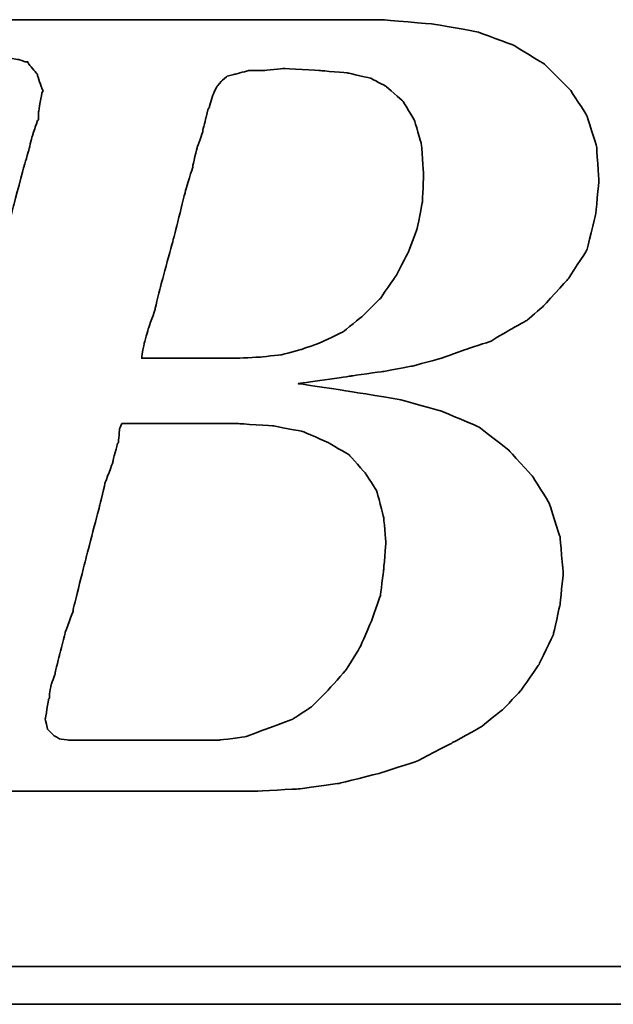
# Model space of a CAD drawing. Header units: millimetres. Extents: x 725 to 1032, y 320 to 423.
# Tile 30 of 52: x 942.84 to 945.21, y 348.74 to 352.68. Entities that reach past the tile are written whole.
import ezdxf

# ---------------------------------------------------------------- set-up
doc = ezdxf.new("R2010")
doc.units = ezdxf.units.MM
doc.header["$LTSCALE"] = 0.15
doc.layers.add('DIM', color=4, linetype='CONTINUOUS')
doc.layers.add('layer 1', color=7, linetype='CONTINUOUS')

# ---------------------------------------------------------------- blocks, each defined once
blk = doc.blocks.new('TBI MOTION logo(完整正式版)')
at = {"layer": 'layer 1', "color": 22, "lineweight": 35}
for points, knots in [([(-64.65375, -6.86375), (-64.65375, -6.86375), (-64.84375, -7.29625), (-64.84375, -7.29625), (-64.84375, -7.29625), (-64.84375, -7.29625), (-64.86875, -7.34375), (-64.86875, -7.34375), (-64.86875, -7.34375), (-64.86875, -7.34375), (-64.86875, -7.36875), (-64.86875, -7.36875), (-64.86875, -7.36875), (-64.86875, -7.36875), (-65.15375, -7.65375), (-65.15375, -7.65375), (-65.15375, -7.65375), (-65.15375, -7.65375), (-65.17875, -7.65375), (-65.17875, -7.65375), (-65.17875, -7.65375), (-65.17875, -7.65375), (-65.20375, -7.67875), (-65.20375, -7.67875), (-65.20375, -7.67875), (-65.20375, -7.67875), (-65.58875, -7.87125), (-65.58875, -7.87125), (-65.58875, -7.87125), (-65.58875, -7.87125), (-65.63375, -7.87125), (-65.63375, -7.87125), (-65.63375, -7.87125), (-65.63375, -7.87125), (-65.65875, -7.89375), (-65.65875, -7.89375), (-65.65875, -7.89375), (-65.65875, -7.89375), (-66.09375, -7.94375), (-66.09375, -7.94375), (-66.09375, -7.94375), (-66.09375, -7.94375), (-66.11375, -7.94375), (-66.11375, -7.94375), (-66.11375, -7.94375), (-66.11375, -7.94375), (-66.16375, -7.94375), (-66.16375, -7.94375), (-66.16375, -7.94375), (-66.16375, -7.94375), (-66.30875, -7.94375), (-66.30875, -7.94375), (-66.30875, -7.94375), (-66.30875, -7.94375), (-66.69375, -7.94375), (-66.69375, -7.94375), (-66.69375, -7.94375), (-66.69375, -7.94375), (-67.07375, -7.94375), (-67.07375, -7.94375), (-67.07375, -7.94375), (-67.07375, -7.94375), (-67.12375, -7.94375), (-67.12375, -7.94375), (-67.12375, -7.94375), (-67.12375, -7.94375), (-67.12375, -7.96625), (-67.12375, -7.96625), (-67.12375, -7.96625), (-67.12375, -7.96625), (-67.14875, -7.99125), (-67.14875, -7.99125), (-67.14875, -7.99125), (-67.14875, -7.99125), (-67.24375, -8.34875), (-67.24375, -8.34875), (-67.24375, -8.34875), (-67.24375, -8.34875), (-67.31375, -8.68625), (-67.31375, -8.68625), (-67.31375, -8.68625), (-67.31375, -8.68625), (-67.26875, -8.68625), (-67.26875, -8.68625), (-67.26875, -8.68625), (-67.26875, -8.68625), (-67.07375, -8.68625), (-67.07375, -8.68625), (-67.07375, -8.68625), (-67.07375, -8.68625), (-66.54875, -8.68625), (-66.54875, -8.68625), (-66.54875, -8.68625), (-66.54875, -8.68625), (-65.82625, -8.68625), (-65.82625, -8.68625), (-65.82625, -8.68625), (-65.82625, -8.68625), (-65.01375, -8.68625), (-65.01375, -8.68625), (-65.01375, -8.68625), (-65.01375, -8.68625), (-64.05375, -8.68625), (-64.05375, -8.68625), (-64.05375, -8.68625), (-64.05375, -8.68625), (-62.08375, -8.68625), (-62.08375, -8.68625), (-62.08375, -8.68625), (-62.08375, -8.68625), (-60.06875, -8.68625), (-60.06875, -8.68625), (-60.06875, -8.68625), (-60.06875, -8.68625), (-59.10875, -8.68625), (-59.10875, -8.68625), (-59.10875, -8.68625), (-59.10875, -8.68625), (-58.29375, -8.68625), (-58.29375, -8.68625), (-58.29375, -8.68625), (-58.29375, -8.68625), (-57.57375, -8.68625), (-57.57375, -8.68625), (-57.57375, -8.68625), (-57.57375, -8.68625), (-57.04875, -8.68625), (-57.04875, -8.68625), (-57.04875, -8.68625), (-57.04875, -8.68625), (-56.85375, -8.68625), (-56.85375, -8.68625), (-56.85375, -8.68625), (-56.85375, -8.68625), (-56.70875, -8.68625), (-56.70875, -8.68625), (-56.70875, -8.68625), (-56.70875, -8.68625), (-56.61375, -8.68625), (-56.61375, -8.68625), (-56.61375, -8.68625), (-56.61375, -8.68625), (-56.56875, -8.68625), (-56.56875, -8.68625), (-56.56875, -8.68625), (-56.56875, -8.68625), (-55.65375, -8.63875), (-55.65375, -8.63875), (-55.65375, -8.63875), (-55.65375, -8.63875), (-54.76875, -8.51875), (-54.76875, -8.51875), (-54.76875, -8.51875), (-54.76875, -8.51875), (-53.90375, -8.30375), (-53.90375, -8.30375), (-53.90375, -8.30375), (-53.90375, -8.30375), (-53.08875, -8.03875), (-53.08875, -8.03875), (-53.08875, -8.03875), (-53.08875, -8.03875), (-52.34375, -7.65375), (-52.34375, -7.65375), (-52.34375, -7.65375), (-52.34375, -7.65375), (-51.69875, -7.29625), (-51.69875, -7.29625), (-51.69875, -7.29625), (-51.69875, -7.29625), (-51.21875, -6.91125), (-51.21875, -6.91125), (-51.21875, -6.91125), (-51.21875, -6.91125), (-50.83375, -6.50375), (-50.83375, -6.50375), (-50.83375, -6.50375), (-50.83375, -6.50375), (-50.44875, -5.94875), (-50.44875, -5.94875), (-50.44875, -5.94875), (-50.44875, -5.94875), (-50.13875, -5.30375), (-50.13875, -5.30375), (-50.13875, -5.30375), (-50.13875, -5.30375), (-49.99375, -4.65375), (-49.99375, -4.65375), (-49.99375, -4.65375), (-49.99375, -4.65375), (-49.92375, -3.98375), (-49.92375, -3.98375), (-49.92375, -3.98375), (-49.92375, -3.98375), (-49.99375, -3.19374), (-49.99375, -3.19374), (-49.99375, -3.19374), (-49.99375, -3.19374), (-50.23374, -2.44874), (-50.23374, -2.44874), (-50.23374, -2.44874), (-50.23374, -2.44874), (-50.59375, -1.87374), (-50.59375, -1.87374), (-50.59375, -1.87374), (-50.59375, -1.87374), (-51.09875, -1.31874), (-51.09875, -1.31874), (-51.09875, -1.31874), (-51.09875, -1.31874), (-51.74375, -0.81875), (-51.74375, -0.81875), (-51.74375, -0.81875), (-51.74375, -0.81875), (-52.53875, -0.48125), (-52.53875, -0.48125), (-52.53875, -0.48125), (-52.53875, -0.48125), (-53.47375, -0.21875), (-53.47375, -0.21875), (-53.47375, -0.21875), (-53.47375, -0.21875), (-54.52875, -0.04874), (-54.52875, -0.04874), (-54.52875, -0.04874), (-54.52875, -0.04874), (-55.65375, 0.12125), (-55.65375, 0.12125), (-55.65375, 0.12125), (-55.65375, 0.12125), (-54.50375, 0.28624), (-54.50375, 0.28624), (-54.50375, 0.28624), (-54.50375, 0.28624), (-53.83375, 0.38124), (-53.83375, 0.38124), (-53.83375, 0.38124), (-53.83375, 0.38124), (-53.18375, 0.50125), (-53.18375, 0.50125), (-53.18375, 0.50125), (-53.18375, 0.50125), (-52.55875, 0.66874), (-52.55875, 0.66874), (-52.55875, 0.66874), (-52.55875, 0.66874), (-52.03375, 0.86124), (-52.03375, 0.86124), (-52.03375, 0.86124), (-52.03375, 0.86124), (-51.50374, 1.03124), (-51.50374, 1.03124), (-51.50374, 1.03124), (-51.50374, 1.03124), (-51.09875, 1.27125), (-51.09875, 1.27125), (-51.09875, 1.27125), (-51.09875, 1.27125), (-50.71375, 1.48624), (-50.71375, 1.48624), (-50.71375, 1.48624), (-50.71375, 1.48624), (-50.37625, 1.77625), (-50.37625, 1.77625), (-50.37625, 1.77625), (-50.37625, 1.77625), (-49.82375, 2.37625), (-49.82375, 2.37625), (-49.82375, 2.37625), (-49.82375, 2.37625), (-49.41875, 2.99625), (-49.41875, 2.99625), (-49.41875, 2.99625), (-49.41875, 2.99625), (-49.22375, 3.76625), (-49.22375, 3.76625), (-49.22375, 3.76625), (-49.22375, 3.76625), (-49.15375, 4.50874), (-49.15375, 4.50874), (-49.15375, 4.50874), (-49.15375, 4.50874), (-49.20375, 5.25125), (-49.20375, 5.25125), (-49.20375, 5.25125), (-49.20375, 5.25125), (-49.41875, 5.92625), (-49.41875, 5.92625), (-49.41875, 5.92625), (-49.41875, 5.92625), (-49.77875, 6.47625), (-49.77875, 6.47625), (-49.77875, 6.47625), (-49.77875, 6.47625), (-50.33125, 7.02624), (-50.33125, 7.02624), (-50.33125, 7.02624), (-50.33125, 7.02624), (-51.00125, 7.43625), (-51.00125, 7.43625), (-51.00125, 7.43625), (-51.00125, 7.43625), (-51.79375, 7.72625), (-51.79375, 7.72625), (-51.79375, 7.72625), (-51.79375, 7.72625), (-52.72875, 7.89124), (-52.72875, 7.89124), (-52.72875, 7.89124), (-52.72875, 7.89124), (-53.83375, 7.98625), (-53.83375, 7.98625), (-53.83375, 7.98625), (-53.83375, 7.98625), (-53.92875, 7.98625), (-53.92875, 7.98625), (-53.92875, 7.98625), (-53.92875, 7.98625), (-54.26375, 7.98625), (-54.26375, 7.98625), (-54.26375, 7.98625), (-54.26375, 7.98625), (-54.74375, 7.98625), (-54.74375, 7.98625), (-54.74375, 7.98625), (-54.74375, 7.98625), (-55.36875, 7.98625), (-55.36875, 7.98625), (-55.36875, 7.98625), (-55.36875, 7.98625), (-56.13375, 7.98625), (-56.13375, 7.98625), (-56.13375, 7.98625), (-56.13375, 7.98625), (-56.94875, 7.98625), (-56.94875, 7.98625), (-56.94875, 7.98625), (-56.94875, 7.98625), (-58.77625, 7.98625), (-58.77625, 7.98625), (-58.77625, 7.98625), (-58.77625, 7.98625), (-60.59875, 7.98625), (-60.59875, 7.98625), (-60.59875, 7.98625), (-60.59875, 7.98625), (-61.41375, 7.98625), (-61.41375, 7.98625), (-61.41375, 7.98625), (-61.41375, 7.98625), (-62.17875, 7.98625), (-62.17875, 7.98625), (-62.17875, 7.98625), (-62.17875, 7.98625), (-62.80375, 7.98625), (-62.80375, 7.98625), (-62.80375, 7.98625), (-62.80375, 7.98625), (-63.30625, 7.98625), (-63.30625, 7.98625), (-63.30625, 7.98625), (-63.30625, 7.98625), (-63.57375, 7.98625), (-63.57375, 7.98625), (-63.57375, 7.98625), (-63.57375, 7.98625), (-63.57375, 7.96375), (-63.57375, 7.96375), (-63.57375, 7.96375), (-63.57375, 7.96375), (-63.59875, 7.94125), (-63.59875, 7.94125), (-63.59875, 7.94125), (-63.59875, 7.94125), (-63.69375, 7.55625), (-63.69375, 7.55625), (-63.69375, 7.55625), (-63.69375, 7.55625), (-63.76375, 7.24624), (-63.76375, 7.24624), (-63.76375, 7.24624), (-63.76375, 7.24624), (-63.23875, 7.24624), (-63.23875, 7.24624), (-63.23875, 7.24624), (-63.23875, 7.24624), (-62.75875, 7.24624), (-62.75875, 7.24624), (-62.75875, 7.24624), (-62.75875, 7.24624), (-62.61125, 7.24624), (-62.61125, 7.24624), (-62.61125, 7.24624), (-62.61125, 7.24624), (-62.56625, 7.24624), (-62.56625, 7.24624), (-62.56625, 7.24624), (-62.56625, 7.24624), (-62.22875, 7.24624), (-62.22875, 7.24624), (-62.22875, 7.24624), (-62.22875, 7.24624), (-62.20375, 7.24624), (-62.20375, 7.24624), (-62.20375, 7.24624), (-62.20375, 7.24624), (-62.17875, 7.21875), (-62.17875, 7.21875), (-62.17875, 7.21875), (-62.17875, 7.21875), (-61.96375, 7.17125), (-61.96375, 7.17125), (-61.96375, 7.17125), (-61.96375, 7.17125), (-61.72375, 7.12624), (-61.72375, 7.12624), (-61.72375, 7.12624), (-61.72375, 7.12624), (-61.70375, 7.12624), (-61.70375, 7.12624), (-61.70375, 7.12624), (-61.70375, 7.12624), (-61.55875, 7.07624), (-61.55875, 7.07624), (-61.55875, 7.07624), (-61.55875, 7.07624), (-61.50875, 7.07624), (-61.50875, 7.07624), (-61.50875, 7.07624), (-61.50875, 7.07624), (-61.48375, 7.02624), (-61.48375, 7.02624), (-61.48375, 7.02624), (-61.48375, 7.02624), (-61.31875, 6.83375), (-61.31875, 6.83375), (-61.31875, 6.83375), (-61.31875, 6.83375), (-61.29375, 6.81125), (-61.29375, 6.81125), (-61.29375, 6.81125), (-61.29375, 6.81125), (-61.29375, 6.78625), (-61.29375, 6.78625), (-61.29375, 6.78625), (-61.29375, 6.78625), (-61.19875, 6.50124), (-61.19875, 6.50124), (-61.19875, 6.50124), (-61.19875, 6.50124), (-61.17375, 6.45124), (-61.17375, 6.45124), (-61.17375, 6.45124), (-61.17375, 6.45124), (-61.19875, 6.40625), (-61.19875, 6.40625), (-61.19875, 6.40625), (-61.19875, 6.40625), (-61.26875, 5.99624), (-61.26875, 5.99624), (-61.26875, 5.99624), (-61.26875, 5.99624), (-61.26875, 5.85125), (-61.26875, 5.85125), (-61.26875, 5.85125), (-61.26875, 5.85125), (-61.26875, 5.82625), (-61.26875, 5.82625), (-61.26875, 5.82625), (-61.26875, 5.82625), (-61.29375, 5.80625), (-61.29375, 5.80625), (-61.29375, 5.80625), (-61.29375, 5.80625), (-61.34125, 5.66125), (-61.34125, 5.66125), (-61.34125, 5.66125), (-61.34125, 5.66125), (-61.41375, 5.44625), (-61.41375, 5.44625), (-61.41375, 5.44625), (-61.41375, 5.44625), (-61.48375, 5.15625), (-61.48375, 5.15625), (-61.48375, 5.15625), (-61.48375, 5.15625), (-61.58375, 4.82124), (-61.58375, 4.82124), (-61.58375, 4.82124), (-61.58375, 4.82124), (-61.79875, 4.00375), (-61.79875, 4.00375), (-61.79875, 4.00375), (-61.79875, 4.00375), (-62.05875, 2.99625), (-62.05875, 2.99625), (-62.05875, 2.99625), (-62.05875, 2.99625), (-62.34875, 1.91625), (-62.34875, 1.91625), (-62.34875, 1.91625), (-62.34875, 1.91625), (-62.97375, -0.41124), (-62.97375, -0.41124), (-62.97375, -0.41124), (-62.97375, -0.41124), (-63.59875, -2.75875), (-63.59875, -2.75875), (-63.59875, -2.75875), (-63.59875, -2.75875), (-63.88375, -3.86374), (-63.88375, -3.86374), (-63.88375, -3.86374), (-63.88375, -3.86374), (-64.14875, -4.82374), (-64.14875, -4.82374), (-64.14875, -4.82374), (-64.14875, -4.82374), (-64.36375, -5.64125), (-64.36375, -5.64125), (-64.36375, -5.64125), (-64.36375, -5.64125), (-64.43625, -5.97625), (-64.43625, -5.97625), (-64.43625, -5.97625), (-64.43625, -5.97625), (-64.50875, -6.28625), (-64.50875, -6.28625), (-64.50875, -6.28625), (-64.50875, -6.28625), (-64.50875, -6.30875), (-64.50875, -6.30875), (-64.50875, -6.30875), (-64.50875, -6.30875), (-64.57875, -6.50375), (-64.57875, -6.50375), (-64.57875, -6.50375), (-64.57875, -6.50375), (-64.62875, -6.69625), (-64.62875, -6.69625), (-64.62875, -6.69625), (-64.62875, -6.69625), (-64.62875, -6.76875), (-64.62875, -6.76875), (-64.62875, -6.76875), (-64.62875, -6.76875), (-64.62875, -6.81375), (-64.62875, -6.81375), (-64.62875, -6.81375), (-64.62875, -6.81375), (-64.62875, -6.83875), (-64.62875, -6.83875), (-64.62875, -6.83875), (-64.62875, -6.83875), (-64.65375, -6.86375), (-64.65375, -6.86375)], [0, 0, 0, 0, 0.00719424, 0.00719424, 0.00719424, 0.00719425, 0.01438849, 0.01438849, 0.01438849, 0.0143885, 0.02158273, 0.02158273, 0.02158273, 0.02158274, 0.02877698, 0.02877698, 0.02877698, 0.02877699, 0.03597122, 0.03597122, 0.03597122, 0.03597123, 0.04316547, 0.04316547, 0.04316547, 0.04316548, 0.05035971, 0.05035971, 0.05035971, 0.05035972, 0.05755396, 0.05755396, 0.05755396, 0.05755397, 0.0647482, 0.0647482, 0.0647482, 0.06474821, 0.07194245, 0.07194245, 0.07194245, 0.07194246, 0.07913669, 0.07913669, 0.07913669, 0.0791367, 0.08633094, 0.08633094, 0.08633094, 0.08633095, 0.09352518, 0.09352518, 0.09352518, 0.09352519, 0.10071942, 0.10071942, 0.10071942, 0.10071943, 0.10791367, 0.10791367, 0.10791367, 0.10791368, 0.11510791, 0.11510791, 0.11510791, 0.11510792, 0.12230216, 0.12230216, 0.12230216, 0.12230217, 0.1294964, 0.1294964, 0.1294964, 0.12949641, 0.13669065, 0.13669065, 0.13669065, 0.13669066, 0.14388489, 0.14388489, 0.14388489, 0.1438849, 0.15107914, 0.15107914, 0.15107914, 0.15107915, 0.15827338, 0.15827338, 0.15827338, 0.15827339, 0.16546763, 0.16546763, 0.16546763, 0.16546764, 0.17266187, 0.17266187, 0.17266187, 0.17266188, 0.17985612, 0.17985612, 0.17985612, 0.17985613, 0.18705036, 0.18705036, 0.18705036, 0.18705037, 0.1942446, 0.1942446, 0.1942446, 0.19424461, 0.20143885, 0.20143885, 0.20143885, 0.20143886, 0.20863309, 0.20863309, 0.20863309, 0.2086331, 0.21582734, 0.21582734, 0.21582734, 0.21582735, 0.22302158, 0.22302158, 0.22302158, 0.22302159, 0.23021583, 0.23021583, 0.23021583, 0.23021584, 0.23741007, 0.23741007, 0.23741007, 0.23741008, 0.24460432, 0.24460432, 0.24460432, 0.24460433, 0.25179856, 0.25179856, 0.25179856, 0.25179857, 0.25899281, 0.25899281, 0.25899281, 0.25899282, 0.26618705, 0.26618705, 0.26618705, 0.26618706, 0.27338129, 0.27338129, 0.27338129, 0.2733813, 0.28057554, 0.28057554, 0.28057554, 0.28057555, 0.28776978, 0.28776978, 0.28776978, 0.28776979, 0.29496403, 0.29496403, 0.29496403, 0.29496404, 0.30215827, 0.30215827, 0.30215827, 0.30215828, 0.30935252, 0.30935252, 0.30935252, 0.30935253, 0.31654676, 0.31654676, 0.31654676, 0.31654677, 0.32374101, 0.32374101, 0.32374101, 0.32374102, 0.33093525, 0.33093525, 0.33093525, 0.33093526, 0.3381295, 0.3381295, 0.3381295, 0.33812951, 0.34532374, 0.34532374, 0.34532374, 0.34532375, 0.35251799, 0.35251799, 0.35251799, 0.352518, 0.35971223, 0.35971223, 0.35971223, 0.35971224, 0.36690647, 0.36690647, 0.36690647, 0.36690648, 0.37410072, 0.37410072, 0.37410072, 0.37410073, 0.38129496, 0.38129496, 0.38129496, 0.38129497, 0.38848921, 0.38848921, 0.38848921, 0.38848922, 0.39568345, 0.39568345, 0.39568345, 0.39568346, 0.4028777, 0.4028777, 0.4028777, 0.40287771, 0.41007194, 0.41007194, 0.41007194, 0.41007195, 0.41726619, 0.41726619, 0.41726619, 0.4172662, 0.42446043, 0.42446043, 0.42446043, 0.42446044, 0.43165468, 0.43165468, 0.43165468, 0.43165469, 0.43884892, 0.43884892, 0.43884892, 0.43884893, 0.44604317, 0.44604317, 0.44604317, 0.44604318, 0.45323741, 0.45323741, 0.45323741, 0.45323742, 0.46043165, 0.46043165, 0.46043165, 0.46043166, 0.4676259, 0.4676259, 0.4676259, 0.46762591, 0.47482014, 0.47482014, 0.47482014, 0.47482015, 0.48201439, 0.48201439, 0.48201439, 0.4820144, 0.48920863, 0.48920863, 0.48920863, 0.48920864, 0.49640288, 0.49640288, 0.49640288, 0.49640289, 0.50359712, 0.50359712, 0.50359712, 0.50359713, 0.51079137, 0.51079137, 0.51079137, 0.51079138, 0.51798561, 0.51798561, 0.51798561, 0.51798562, 0.52517986, 0.52517986, 0.52517986, 0.52517987, 0.5323741, 0.5323741, 0.5323741, 0.53237411, 0.53956835, 0.53956835, 0.53956835, 0.53956836, 0.54676259, 0.54676259, 0.54676259, 0.5467626, 0.55395683, 0.55395683, 0.55395683, 0.55395684, 0.56115108, 0.56115108, 0.56115108, 0.56115109, 0.56834532, 0.56834532, 0.56834532, 0.56834533, 0.57553957, 0.57553957, 0.57553957, 0.57553958, 0.58273381, 0.58273381, 0.58273381, 0.58273382, 0.58992806, 0.58992806, 0.58992806, 0.58992807, 0.5971223, 0.5971223, 0.5971223, 0.59712231, 0.60431655, 0.60431655, 0.60431655, 0.60431656, 0.61151079, 0.61151079, 0.61151079, 0.6115108, 0.61870504, 0.61870504, 0.61870504, 0.61870505, 0.62589928, 0.62589928, 0.62589928, 0.62589929, 0.63309353, 0.63309353, 0.63309353, 0.63309354, 0.64028777, 0.64028777, 0.64028777, 0.64028778, 0.64748201, 0.64748201, 0.64748201, 0.64748202, 0.65467626, 0.65467626, 0.65467626, 0.65467627, 0.6618705, 0.6618705, 0.6618705, 0.66187051, 0.66906475, 0.66906475, 0.66906475, 0.66906476, 0.67625899, 0.67625899, 0.67625899, 0.676259, 0.68345324, 0.68345324, 0.68345324, 0.68345325, 0.69064748, 0.69064748, 0.69064748, 0.69064749, 0.69784173, 0.69784173, 0.69784173, 0.69784174, 0.70503597, 0.70503597, 0.70503597, 0.70503598, 0.71223022, 0.71223022, 0.71223022, 0.71223023, 0.71942446, 0.71942446, 0.71942446, 0.71942447, 0.72661871, 0.72661871, 0.72661871, 0.72661872, 0.73381295, 0.73381295, 0.73381295, 0.73381296, 0.74100719, 0.74100719, 0.74100719, 0.7410072, 0.74820144, 0.74820144, 0.74820144, 0.74820145, 0.75539568, 0.75539568, 0.75539568, 0.75539569, 0.76258993, 0.76258993, 0.76258993, 0.76258994, 0.76978417, 0.76978417, 0.76978417, 0.76978418, 0.77697842, 0.77697842, 0.77697842, 0.77697843, 0.78417266, 0.78417266, 0.78417266, 0.78417267, 0.79136691, 0.79136691, 0.79136691, 0.79136692, 0.79856115, 0.79856115, 0.79856115, 0.79856116, 0.8057554, 0.8057554, 0.8057554, 0.80575541, 0.81294964, 0.81294964, 0.81294964, 0.81294965, 0.82014388, 0.82014388, 0.82014388, 0.82014389, 0.82733813, 0.82733813, 0.82733813, 0.82733814, 0.83453237, 0.83453237, 0.83453237, 0.83453238, 0.84172662, 0.84172662, 0.84172662, 0.84172663, 0.84892086, 0.84892086, 0.84892086, 0.84892087, 0.85611511, 0.85611511, 0.85611511, 0.85611512, 0.86330935, 0.86330935, 0.86330935, 0.86330936, 0.8705036, 0.8705036, 0.8705036, 0.87050361, 0.87769784, 0.87769784, 0.87769784, 0.87769785, 0.88489209, 0.88489209, 0.88489209, 0.8848921, 0.89208633, 0.89208633, 0.89208633, 0.89208634, 0.89928058, 0.89928058, 0.89928058, 0.89928059, 0.90647482, 0.90647482, 0.90647482, 0.90647483, 0.91366906, 0.91366906, 0.91366906, 0.91366907, 0.92086331, 0.92086331, 0.92086331, 0.92086332, 0.92805755, 0.92805755, 0.92805755, 0.92805756, 0.9352518, 0.9352518, 0.9352518, 0.93525181, 0.94244604, 0.94244604, 0.94244604, 0.94244605, 0.94964029, 0.94964029, 0.94964029, 0.9496403, 0.95683453, 0.95683453, 0.95683453, 0.95683454, 0.96402878, 0.96402878, 0.96402878, 0.96402879, 0.97122302, 0.97122302, 0.97122302, 0.97122303, 0.97841727, 0.97841727, 0.97841727, 0.97841728, 0.98561151, 0.98561151, 0.98561151, 0.98561152, 0.99280576, 0.99280576, 0.99280576, 0.99280577, 1, 1, 1, 1]), ([(-57.50375, 6.35625), (-57.50375, 6.35625), (-57.57375, 6.11625), (-57.57375, 6.11625), (-57.57375, 6.11625), (-57.57375, 6.11625), (-57.57375, 6.09125), (-57.57375, 6.09125), (-57.57375, 6.09125), (-57.57375, 6.09125), (-57.59875, 6.06625), (-57.59875, 6.06625), (-57.59875, 6.06625), (-57.59875, 6.06625), (-57.64875, 5.87625), (-57.64875, 5.87625), (-57.64875, 5.87625), (-57.64875, 5.87625), (-57.71875, 5.58875), (-57.71875, 5.58875), (-57.71875, 5.58875), (-57.71875, 5.58875), (-57.71875, 5.56625), (-57.71875, 5.56625), (-57.71875, 5.56625), (-57.71875, 5.56625), (-57.83875, 5.23125), (-57.83875, 5.23125), (-57.83875, 5.23125), (-57.83875, 5.23125), (-57.93625, 4.82124), (-57.93625, 4.82124), (-57.93625, 4.82124), (-57.93625, 4.82124), (-57.93625, 4.79624), (-57.93625, 4.79624), (-57.93625, 4.79624), (-57.93625, 4.79624), (-58.07875, 4.34125), (-58.07875, 4.34125), (-58.07875, 4.34125), (-58.07875, 4.34125), (-58.34375, 3.28625), (-58.34375, 3.28625), (-58.34375, 3.28625), (-58.34375, 3.28625), (-58.62875, 2.23124), (-58.62875, 2.23124), (-58.62875, 2.23124), (-58.62875, 2.23124), (-58.74875, 1.75125), (-58.74875, 1.75125), (-58.74875, 1.75125), (-58.74875, 1.75125), (-58.74875, 1.72625), (-58.74875, 1.72625), (-58.74875, 1.72625), (-58.74875, 1.72625), (-58.89375, 1.31625), (-58.89375, 1.31625), (-58.89375, 1.31625), (-58.89375, 1.31625), (-58.98875, 0.98124), (-58.98875, 0.98124), (-58.98875, 0.98124), (-58.98875, 0.98124), (-59.03875, 0.71625), (-59.03875, 0.71625), (-59.03875, 0.71625), (-59.03875, 0.71625), (-59.03875, 0.66874), (-59.03875, 0.66874), (-59.03875, 0.66874), (-59.03875, 0.66874), (-58.91875, 0.66874), (-58.91875, 0.66874), (-58.91875, 0.66874), (-58.91875, 0.66874), (-58.53375, 0.66874), (-58.53375, 0.66874), (-58.53375, 0.66874), (-58.53375, 0.66874), (-58.10375, 0.66874), (-58.10375, 0.66874), (-58.10375, 0.66874), (-58.10375, 0.66874), (-57.66875, 0.66874), (-57.66875, 0.66874), (-57.66875, 0.66874), (-57.66875, 0.66874), (-57.33375, 0.66874), (-57.33375, 0.66874), (-57.33375, 0.66874), (-57.33375, 0.66874), (-57.09375, 0.66874), (-57.09375, 0.66874), (-57.09375, 0.66874), (-57.09375, 0.66874), (-56.99875, 0.66874), (-56.99875, 0.66874), (-56.99875, 0.66874), (-56.99875, 0.66874), (-56.49375, 0.69374), (-56.49375, 0.69374), (-56.49375, 0.69374), (-56.49375, 0.69374), (-56.01375, 0.74374), (-56.01375, 0.74374), (-56.01375, 0.74374), (-56.01375, 0.74374), (-55.58375, 0.86124), (-55.58375, 0.86124), (-55.58375, 0.86124), (-55.58375, 0.86124), (-55.17375, 1.00624), (-55.17375, 1.00624), (-55.17375, 1.00624), (-55.17375, 1.00624), (-54.67375, 1.24625), (-54.67375, 1.24625), (-54.67375, 1.24625), (-54.67375, 1.24625), (-54.26375, 1.58124), (-54.26375, 1.58124), (-54.26375, 1.58124), (-54.26375, 1.58124), (-53.87875, 1.96374), (-53.87875, 1.96374), (-53.87875, 1.96374), (-53.87875, 1.96374), (-53.54375, 2.44625), (-53.54375, 2.44625), (-53.54375, 2.44625), (-53.54375, 2.44625), (-53.27875, 2.95125), (-53.27875, 2.95125), (-53.27875, 2.95125), (-53.27875, 2.95125), (-53.08875, 3.45124), (-53.08875, 3.45124), (-53.08875, 3.45124), (-53.08875, 3.45124), (-52.96875, 4.05124), (-52.96875, 4.05124), (-52.96875, 4.05124), (-52.96875, 4.05124), (-52.94375, 4.65125), (-52.94375, 4.65125), (-52.94375, 4.65125), (-52.94375, 4.65125), (-52.99375, 5.30125), (-52.99375, 5.30125), (-52.99375, 5.30125), (-52.99375, 5.30125), (-53.13875, 5.80625), (-53.13875, 5.80625), (-53.13875, 5.80625), (-53.13875, 5.80625), (-53.39875, 6.23625), (-53.39875, 6.23625), (-53.39875, 6.23625), (-53.39875, 6.23625), (-53.75875, 6.54875), (-53.75875, 6.54875), (-53.75875, 6.54875), (-53.75875, 6.54875), (-54.07375, 6.71625), (-54.07375, 6.71625), (-54.07375, 6.71625), (-54.07375, 6.71625), (-54.57375, 6.83375), (-54.57375, 6.83375), (-54.57375, 6.83375), (-54.57375, 6.83375), (-55.17375, 6.88625), (-55.17375, 6.88625), (-55.17375, 6.88625), (-55.17375, 6.88625), (-55.96875, 6.93125), (-55.96875, 6.93125), (-55.96875, 6.93125), (-55.96875, 6.93125), (-56.39875, 6.88625), (-56.39875, 6.88625), (-56.39875, 6.88625), (-56.39875, 6.88625), (-56.42125, 6.88625), (-56.42125, 6.88625), (-56.42125, 6.88625), (-56.42125, 6.88625), (-56.73375, 6.88625), (-56.73375, 6.88625), (-56.73375, 6.88625), (-56.73375, 6.88625), (-56.99875, 6.81125), (-56.99875, 6.81125), (-56.99875, 6.81125), (-56.99875, 6.81125), (-57.02375, 6.81125), (-57.02375, 6.81125), (-57.02375, 6.81125), (-57.02375, 6.81125), (-57.18875, 6.76625), (-57.18875, 6.76625), (-57.18875, 6.76625), (-57.18875, 6.76625), (-57.30875, 6.66625), (-57.30875, 6.66625), (-57.30875, 6.66625), (-57.30875, 6.66625), (-57.40875, 6.54875), (-57.40875, 6.54875), (-57.40875, 6.54875), (-57.40875, 6.54875), (-57.50375, 6.35625), (-57.50375, 6.35625)], [0, 0, 0, 0, 0.01851852, 0.01851852, 0.01851852, 0.01851853, 0.03703704, 0.03703704, 0.03703704, 0.03703705, 0.05555556, 0.05555556, 0.05555556, 0.05555557, 0.07407407, 0.07407407, 0.07407407, 0.07407408, 0.09259259, 0.09259259, 0.09259259, 0.0925926, 0.11111111, 0.11111111, 0.11111111, 0.11111112, 0.12962963, 0.12962963, 0.12962963, 0.12962964, 0.14814815, 0.14814815, 0.14814815, 0.14814816, 0.16666667, 0.16666667, 0.16666667, 0.16666668, 0.18518519, 0.18518519, 0.18518519, 0.1851852, 0.2037037, 0.2037037, 0.2037037, 0.20370371, 0.22222222, 0.22222222, 0.22222222, 0.22222223, 0.24074074, 0.24074074, 0.24074074, 0.24074075, 0.25925926, 0.25925926, 0.25925926, 0.25925927, 0.27777778, 0.27777778, 0.27777778, 0.27777779, 0.2962963, 0.2962963, 0.2962963, 0.29629631, 0.31481481, 0.31481481, 0.31481481, 0.31481482, 0.33333333, 0.33333333, 0.33333333, 0.33333334, 0.35185185, 0.35185185, 0.35185185, 0.35185186, 0.37037037, 0.37037037, 0.37037037, 0.37037038, 0.38888889, 0.38888889, 0.38888889, 0.3888889, 0.40740741, 0.40740741, 0.40740741, 0.40740742, 0.42592593, 0.42592593, 0.42592593, 0.42592594, 0.44444444, 0.44444444, 0.44444444, 0.44444445, 0.46296296, 0.46296296, 0.46296296, 0.46296297, 0.48148148, 0.48148148, 0.48148148, 0.48148149, 0.5, 0.5, 0.5, 0.50000001, 0.51851852, 0.51851852, 0.51851852, 0.51851853, 0.53703704, 0.53703704, 0.53703704, 0.53703705, 0.55555556, 0.55555556, 0.55555556, 0.55555557, 0.57407407, 0.57407407, 0.57407407, 0.57407408, 0.59259259, 0.59259259, 0.59259259, 0.5925926, 0.61111111, 0.61111111, 0.61111111, 0.61111112, 0.62962963, 0.62962963, 0.62962963, 0.62962964, 0.64814815, 0.64814815, 0.64814815, 0.64814816, 0.66666667, 0.66666667, 0.66666667, 0.66666668, 0.68518519, 0.68518519, 0.68518519, 0.6851852, 0.7037037, 0.7037037, 0.7037037, 0.70370371, 0.72222222, 0.72222222, 0.72222222, 0.72222223, 0.74074074, 0.74074074, 0.74074074, 0.74074075, 0.75925926, 0.75925926, 0.75925926, 0.75925927, 0.77777778, 0.77777778, 0.77777778, 0.77777779, 0.7962963, 0.7962963, 0.7962963, 0.79629631, 0.81481481, 0.81481481, 0.81481481, 0.81481482, 0.83333333, 0.83333333, 0.83333333, 0.83333334, 0.85185185, 0.85185185, 0.85185185, 0.85185186, 0.87037037, 0.87037037, 0.87037037, 0.87037038, 0.88888889, 0.88888889, 0.88888889, 0.8888889, 0.90740741, 0.90740741, 0.90740741, 0.90740742, 0.92592593, 0.92592593, 0.92592593, 0.92592594, 0.94444444, 0.94444444, 0.94444444, 0.94444445, 0.96296296, 0.96296296, 0.96296296, 0.96296297, 0.98148148, 0.98148148, 0.98148148, 0.98148149, 1, 1, 1, 1]), ([(-61.03125, -6.57375), (-61.03125, -6.57375), (-61.03125, -6.67125), (-61.03125, -6.67125), (-61.03125, -6.67125), (-61.03125, -6.67125), (-61.05375, -6.69625), (-61.05375, -6.69625), (-61.05375, -6.69625), (-61.05375, -6.69625), (-61.12375, -7.12875), (-61.12375, -7.12875), (-61.12375, -7.12875), (-61.12375, -7.12875), (-61.07875, -7.34375), (-61.07875, -7.34375), (-61.07875, -7.34375), (-61.07875, -7.34375), (-60.93375, -7.48875), (-60.93375, -7.48875), (-60.93375, -7.48875), (-60.93375, -7.48875), (-60.81375, -7.55625), (-60.81375, -7.55625), (-60.81375, -7.55625), (-60.81375, -7.55625), (-60.62375, -7.58375), (-60.62375, -7.58375), (-60.62375, -7.58375), (-60.62375, -7.58375), (-60.30875, -7.58375), (-60.30875, -7.58375), (-60.30875, -7.58375), (-60.30875, -7.58375), (-59.97375, -7.58375), (-59.97375, -7.58375), (-59.97375, -7.58375), (-59.97375, -7.58375), (-59.87875, -7.58375), (-59.87875, -7.58375), (-59.87875, -7.58375), (-59.87875, -7.58375), (-59.63625, -7.58375), (-59.63625, -7.58375), (-59.63625, -7.58375), (-59.63625, -7.58375), (-58.96875, -7.58375), (-58.96875, -7.58375), (-58.96875, -7.58375), (-58.96875, -7.58375), (-58.29375, -7.58375), (-58.29375, -7.58375), (-58.29375, -7.58375), (-58.29375, -7.58375), (-58.05375, -7.58375), (-58.05375, -7.58375), (-58.05375, -7.58375), (-58.05375, -7.58375), (-57.98375, -7.58375), (-57.98375, -7.58375), (-57.98375, -7.58375), (-57.98375, -7.58375), (-57.35875, -7.58375), (-57.35875, -7.58375), (-57.35875, -7.58375), (-57.35875, -7.58375), (-56.78375, -7.50875), (-56.78375, -7.50875), (-56.78375, -7.50875), (-56.78375, -7.50875), (-56.27875, -7.31875), (-56.27875, -7.31875), (-56.27875, -7.31875), (-56.27875, -7.31875), (-55.77375, -7.12875), (-55.77375, -7.12875), (-55.77375, -7.12875), (-55.77375, -7.12875), (-55.36875, -6.86375), (-55.36875, -6.86375), (-55.36875, -6.86375), (-55.36875, -6.86375), (-55.00875, -6.50375), (-55.00875, -6.50375), (-55.00875, -6.50375), (-55.00875, -6.50375), (-54.62375, -6.06875), (-54.62375, -6.06875), (-54.62375, -6.06875), (-54.62375, -6.06875), (-54.31375, -5.56875), (-54.31375, -5.56875), (-54.31375, -5.56875), (-54.31375, -5.56875), (-54.07375, -5.01625), (-54.07375, -5.01625), (-54.07375, -5.01625), (-54.07375, -5.01625), (-53.87875, -4.46374), (-53.87875, -4.46374), (-53.87875, -4.46374), (-53.87875, -4.46374), (-53.80875, -3.91375), (-53.80875, -3.91375), (-53.80875, -3.91375), (-53.80875, -3.91375), (-53.75875, -3.31375), (-53.75875, -3.31375), (-53.75875, -3.31375), (-53.75875, -3.31375), (-53.80875, -2.75875), (-53.80875, -2.75875), (-53.80875, -2.75875), (-53.80875, -2.75875), (-53.95375, -2.20875), (-53.95375, -2.20875), (-53.95375, -2.20875), (-53.95375, -2.20875), (-54.19375, -1.82625), (-54.19375, -1.82625), (-54.19375, -1.82625), (-54.19375, -1.82625), (-54.55375, -1.41875), (-54.55375, -1.41875), (-54.55375, -1.41875), (-54.55375, -1.41875), (-55.00875, -1.15125), (-55.00875, -1.15125), (-55.00875, -1.15125), (-55.00875, -1.15125), (-55.56125, -0.91375), (-55.56125, -0.91375), (-55.56125, -0.91375), (-55.56125, -0.91375), (-56.18125, -0.79375), (-56.18125, -0.79375), (-56.18125, -0.79375), (-56.18125, -0.79375), (-56.94875, -0.74374), (-56.94875, -0.74374), (-56.94875, -0.74374), (-56.94875, -0.74374), (-56.99875, -0.74374), (-56.99875, -0.74374), (-56.99875, -0.74374), (-56.99875, -0.74374), (-57.09375, -0.74374), (-57.09375, -0.74374), (-57.09375, -0.74374), (-57.09375, -0.74374), (-57.38375, -0.74374), (-57.38375, -0.74374), (-57.38375, -0.74374), (-57.38375, -0.74374), (-57.76875, -0.74374), (-57.76875, -0.74374), (-57.76875, -0.74374), (-57.76875, -0.74374), (-58.24625, -0.74374), (-58.24625, -0.74374), (-58.24625, -0.74374), (-58.24625, -0.74374), (-58.72875, -0.74374), (-58.72875, -0.74374), (-58.72875, -0.74374), (-58.72875, -0.74374), (-59.20875, -0.74374), (-59.20875, -0.74374), (-59.20875, -0.74374), (-59.20875, -0.74374), (-59.46875, -0.74374), (-59.46875, -0.74374), (-59.46875, -0.74374), (-59.46875, -0.74374), (-59.51625, -0.83875), (-59.51625, -0.83875), (-59.51625, -0.83875), (-59.51625, -0.83875), (-59.54375, -1.15125), (-59.54375, -1.15125), (-59.54375, -1.15125), (-59.54375, -1.15125), (-59.56375, -1.17874), (-59.56375, -1.17874), (-59.56375, -1.17874), (-59.56375, -1.17874), (-59.66375, -1.55875), (-59.66375, -1.55875), (-59.66375, -1.55875), (-59.66375, -1.55875), (-59.66375, -1.58375), (-59.66375, -1.58375), (-59.66375, -1.58375), (-59.66375, -1.58375), (-59.82875, -2.01874), (-59.82875, -2.01874), (-59.82875, -2.01874), (-59.82875, -2.01874), (-59.94875, -2.52125), (-59.94875, -2.52125), (-59.94875, -2.52125), (-59.94875, -2.52125), (-60.23875, -3.62375), (-60.23875, -3.62375), (-60.23875, -3.62375), (-60.23875, -3.62375), (-60.52375, -4.77624), (-60.52375, -4.77624), (-60.52375, -4.77624), (-60.52375, -4.77624), (-60.52375, -4.79874), (-60.52375, -4.79874), (-60.52375, -4.79874), (-60.52375, -4.79874), (-60.69125, -5.25375), (-60.69125, -5.25375), (-60.69125, -5.25375), (-60.69125, -5.25375), (-60.81375, -5.73625), (-60.81375, -5.73625), (-60.81375, -5.73625), (-60.81375, -5.73625), (-60.90875, -6.11875), (-60.90875, -6.11875), (-60.90875, -6.11875), (-60.90875, -6.11875), (-60.90875, -6.14375), (-60.90875, -6.14375), (-60.90875, -6.14375), (-60.90875, -6.14375), (-61.00375, -6.40875), (-61.00375, -6.40875), (-61.00375, -6.40875), (-61.00375, -6.40875), (-61.03125, -6.57375), (-61.03125, -6.57375)], [0, 0, 0, 0, 0.01694915, 0.01694915, 0.01694915, 0.01694916, 0.03389831, 0.03389831, 0.03389831, 0.03389832, 0.05084746, 0.05084746, 0.05084746, 0.05084747, 0.06779661, 0.06779661, 0.06779661, 0.06779662, 0.08474576, 0.08474576, 0.08474576, 0.08474577, 0.10169492, 0.10169492, 0.10169492, 0.10169493, 0.11864407, 0.11864407, 0.11864407, 0.11864408, 0.13559322, 0.13559322, 0.13559322, 0.13559323, 0.15254237, 0.15254237, 0.15254237, 0.15254238, 0.16949153, 0.16949153, 0.16949153, 0.16949154, 0.18644068, 0.18644068, 0.18644068, 0.18644069, 0.20338983, 0.20338983, 0.20338983, 0.20338984, 0.22033898, 0.22033898, 0.22033898, 0.22033899, 0.23728814, 0.23728814, 0.23728814, 0.23728815, 0.25423729, 0.25423729, 0.25423729, 0.2542373, 0.27118644, 0.27118644, 0.27118644, 0.27118645, 0.28813559, 0.28813559, 0.28813559, 0.2881356, 0.30508475, 0.30508475, 0.30508475, 0.30508476, 0.3220339, 0.3220339, 0.3220339, 0.32203391, 0.33898305, 0.33898305, 0.33898305, 0.33898306, 0.3559322, 0.3559322, 0.3559322, 0.35593221, 0.37288136, 0.37288136, 0.37288136, 0.37288137, 0.38983051, 0.38983051, 0.38983051, 0.38983052, 0.40677966, 0.40677966, 0.40677966, 0.40677967, 0.42372881, 0.42372881, 0.42372881, 0.42372882, 0.44067797, 0.44067797, 0.44067797, 0.44067798, 0.45762712, 0.45762712, 0.45762712, 0.45762713, 0.47457627, 0.47457627, 0.47457627, 0.47457628, 0.49152542, 0.49152542, 0.49152542, 0.49152543, 0.50847458, 0.50847458, 0.50847458, 0.50847459, 0.52542373, 0.52542373, 0.52542373, 0.52542374, 0.54237288, 0.54237288, 0.54237288, 0.54237289, 0.55932203, 0.55932203, 0.55932203, 0.55932204, 0.57627119, 0.57627119, 0.57627119, 0.5762712, 0.59322034, 0.59322034, 0.59322034, 0.59322035, 0.61016949, 0.61016949, 0.61016949, 0.6101695, 0.62711864, 0.62711864, 0.62711864, 0.62711865, 0.6440678, 0.6440678, 0.6440678, 0.64406781, 0.66101695, 0.66101695, 0.66101695, 0.66101696, 0.6779661, 0.6779661, 0.6779661, 0.67796611, 0.69491525, 0.69491525, 0.69491525, 0.69491526, 0.71186441, 0.71186441, 0.71186441, 0.71186442, 0.72881356, 0.72881356, 0.72881356, 0.72881357, 0.74576271, 0.74576271, 0.74576271, 0.74576272, 0.76271186, 0.76271186, 0.76271186, 0.76271187, 0.77966102, 0.77966102, 0.77966102, 0.77966103, 0.79661017, 0.79661017, 0.79661017, 0.79661018, 0.81355932, 0.81355932, 0.81355932, 0.81355933, 0.83050847, 0.83050847, 0.83050847, 0.83050848, 0.84745763, 0.84745763, 0.84745763, 0.84745764, 0.86440678, 0.86440678, 0.86440678, 0.86440679, 0.88135593, 0.88135593, 0.88135593, 0.88135594, 0.89830508, 0.89830508, 0.89830508, 0.89830509, 0.91525424, 0.91525424, 0.91525424, 0.91525425, 0.93220339, 0.93220339, 0.93220339, 0.9322034, 0.94915254, 0.94915254, 0.94915254, 0.94915255, 0.96610169, 0.96610169, 0.96610169, 0.9661017, 0.98305085, 0.98305085, 0.98305085, 0.98305086, 1, 1, 1, 1]), ([(75.90875, -9.47875), (75.90875, -9.47875), (75.90875, -12.28625), (75.90875, -12.28625), (75.90875, -12.28625), (75.90875, -12.28625), (75.90875, -12.47875), (75.90875, -12.47875), (75.90875, -12.47875), (75.90875, -12.47875), (75.71625, -12.47875), (75.71625, -12.47875), (75.71625, -12.47875), (75.71625, -12.47875), (-88.32875, -12.47875), (-88.32875, -12.47875), (-88.32875, -12.47875), (-88.32875, -12.47875), (-88.32875, -13.29375), (-88.32875, -13.29375), (-88.32875, -13.29375), (-88.32875, -13.29375), (82.89125, -13.29375), (82.89125, -13.29375), (82.89125, -13.29375), (82.89125, -13.29375), (75.90875, -9.47875), (75.90875, -9.47875)], [0, 0, 0, 0, 0.14285714, 0.14285714, 0.14285714, 0.14285715, 0.28571429, 0.28571429, 0.28571429, 0.2857143, 0.42857143, 0.42857143, 0.42857143, 0.42857144, 0.57142857, 0.57142857, 0.57142857, 0.57142858, 0.71428571, 0.71428571, 0.71428571, 0.71428572, 0.85714286, 0.85714286, 0.85714286, 0.85714287, 1, 1, 1, 1])]:
    blk.add_open_spline(points, degree=3, knots=knots, dxfattribs=at)

msp = doc.modelspace()

# ---------------------------------------------------------------- block references
at = {"layer": 'DIM', "color": 7, "xscale": 0.1852549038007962, "yscale": 0.1852549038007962, "zscale": 0.1852549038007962}
msp.add_blockref('TBI MOTION logo(完整正式版)', (954.262, 351.2), dxfattribs=at)

doc.saveas('drawing.dxf')
